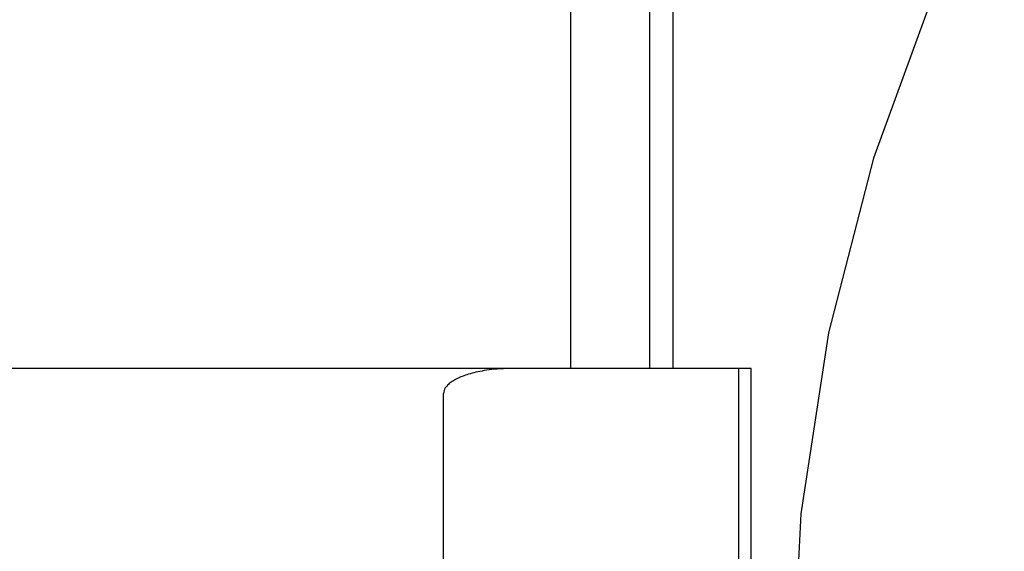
# Model space of a CAD drawing. Header units: inches. Extents: x 0 to 227, y 0 to 147.
# Tile 19 of 69: x 78.9275 to 79.0624, y 75.164 to 75.2369. Entities that reach past the tile are written whole.
import ezdxf

# ---------------------------------------------------------------- set-up
doc = ezdxf.new("R2010")
doc.units = ezdxf.units.IN
doc.header["$LTSCALE"] = 12.505625
doc.header["$MEASUREMENT"] = 0
doc.linetypes.add('HIDDEN', pattern=[0.2, 0.1, -0.1])
doc.layers.add('DEFAULT_2', color=8, linetype='HIDDEN')

msp = doc.modelspace()

# ---------------------------------------------------------------- linework, layer by layer
at = {"layer": 'DEFAULT_2', "color": 8, "linetype": 'HIDDEN'}
for p, q in [((79.00299, 75.34538), (79.00299, 75.18913)), ((79.0138, 75.34538), (79.0138, 75.18913)), ((79.01701, 75.34538), (79.01701, 75.18913)), ((79.02775, 75.18913), (78.55032, 75.18913)), ((79.02604, 74.81413), (79.02604, 75.18913)), ((79.02776, 74.81413), (79.02776, 75.18913)), ((78.98558, 74.81756), (78.98558, 75.1857))]:
    msp.add_line(p, q, dxfattribs=at)
msp.add_lwpolyline([(78.99522, 75.18913), (78.99473, 75.18913), (78.99425, 75.18911), (78.9938, 75.18909), (78.99337, 75.18907), (78.99295, 75.18904), (78.99256, 75.189), (78.99219, 75.18896), (78.99183, 75.18892), (78.99149, 75.18887), (78.99117, 75.18882), (78.99086, 75.18877), (78.99056, 75.18871), (78.99028, 75.18865), (78.99001, 75.18859), (78.98975, 75.18853), (78.9895, 75.18847), (78.98926, 75.1884), (78.98902, 75.18833), (78.9888, 75.18826), (78.98858, 75.18819), (78.98837, 75.18811), (78.98816, 75.18803), (78.98797, 75.18795), (78.98777, 75.18787), (78.98759, 75.18779), (78.98741, 75.1877), (78.98724, 75.18761), (78.98708, 75.18752), (78.98693, 75.18743), (78.98678, 75.18734), (78.98664, 75.18724), (78.9865, 75.18714), (78.98638, 75.18704), (78.98625, 75.18693), (78.98614, 75.18682), (78.98603, 75.1867), (78.98592, 75.18657), (78.98582, 75.18644), (78.98573, 75.18628), (78.98566, 75.18611), (78.98561, 75.18592), (78.98558, 75.1857)], dxfattribs=at)
msp.add_arc((79.28326, 75.14363), 0.25, 90, 270, dxfattribs=at)

doc.saveas('drawing.dxf')
